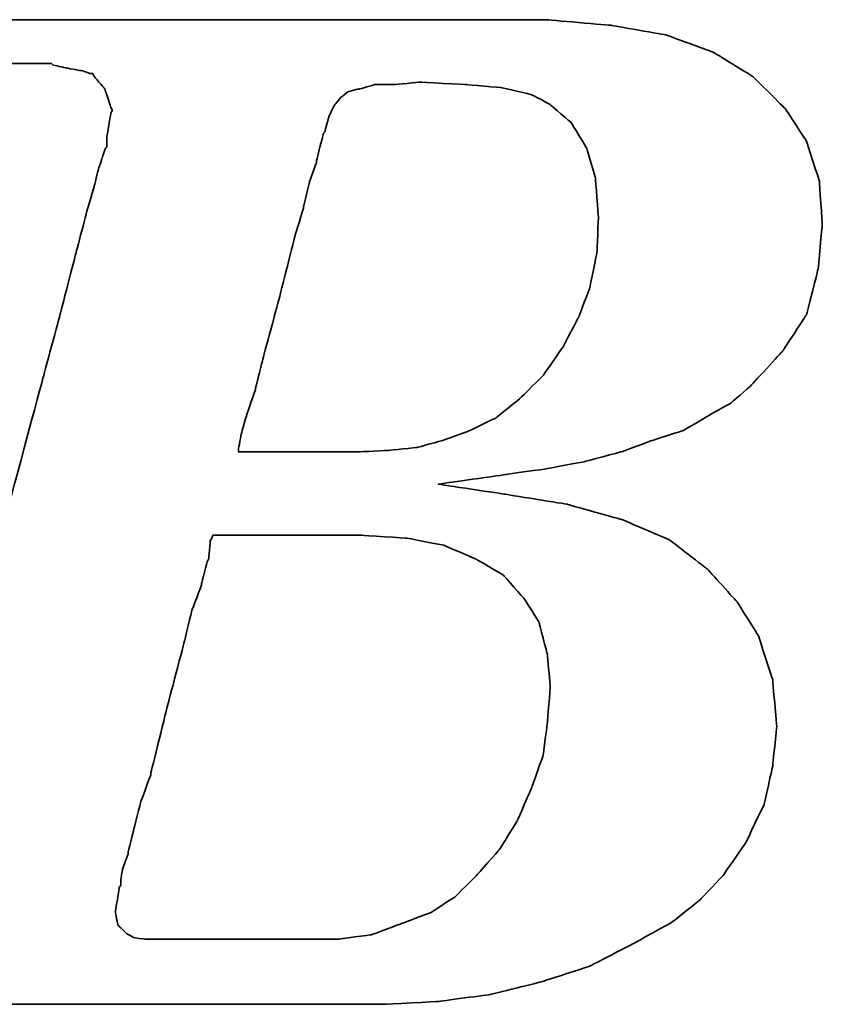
# Model space of a CAD drawing. Header units: millimetres. Extents: x -1108 to 3135, y -1596 to 860.
# Tile 200 of 256: x -781.05 to -777.25, y -582.28 to -577.61. Entities that reach past the tile are written whole.
import ezdxf

# ---------------------------------------------------------------- set-up
doc = ezdxf.new("R2010")
doc.units = ezdxf.units.MM
doc.layers.add('DIM', color=4, linetype='CONTINUOUS')
doc.layers.add('layer 1', color=7, linetype='CONTINUOUS')

# ---------------------------------------------------------------- blocks, each defined once
blk = doc.blocks.new('TBI MOTION logo(完整正式版)')
at = {"layer": 'layer 1', "color": 22, "lineweight": 35}
for points, knots in [([(-64.65375, -6.86375), (-64.65375, -6.86375), (-64.84375, -7.29625), (-64.84375, -7.29625), (-64.84375, -7.29625), (-64.84375, -7.29625), (-64.86875, -7.34375), (-64.86875, -7.34375), (-64.86875, -7.34375), (-64.86875, -7.34375), (-64.86875, -7.36875), (-64.86875, -7.36875), (-64.86875, -7.36875), (-64.86875, -7.36875), (-65.15375, -7.65375), (-65.15375, -7.65375), (-65.15375, -7.65375), (-65.15375, -7.65375), (-65.17875, -7.65375), (-65.17875, -7.65375), (-65.17875, -7.65375), (-65.17875, -7.65375), (-65.20375, -7.67875), (-65.20375, -7.67875), (-65.20375, -7.67875), (-65.20375, -7.67875), (-65.58875, -7.87125), (-65.58875, -7.87125), (-65.58875, -7.87125), (-65.58875, -7.87125), (-65.63375, -7.87125), (-65.63375, -7.87125), (-65.63375, -7.87125), (-65.63375, -7.87125), (-65.65875, -7.89375), (-65.65875, -7.89375), (-65.65875, -7.89375), (-65.65875, -7.89375), (-66.09375, -7.94375), (-66.09375, -7.94375), (-66.09375, -7.94375), (-66.09375, -7.94375), (-66.11375, -7.94375), (-66.11375, -7.94375), (-66.11375, -7.94375), (-66.11375, -7.94375), (-66.16375, -7.94375), (-66.16375, -7.94375), (-66.16375, -7.94375), (-66.16375, -7.94375), (-66.30875, -7.94375), (-66.30875, -7.94375), (-66.30875, -7.94375), (-66.30875, -7.94375), (-66.69375, -7.94375), (-66.69375, -7.94375), (-66.69375, -7.94375), (-66.69375, -7.94375), (-67.07375, -7.94375), (-67.07375, -7.94375), (-67.07375, -7.94375), (-67.07375, -7.94375), (-67.12375, -7.94375), (-67.12375, -7.94375), (-67.12375, -7.94375), (-67.12375, -7.94375), (-67.12375, -7.96625), (-67.12375, -7.96625), (-67.12375, -7.96625), (-67.12375, -7.96625), (-67.14875, -7.99125), (-67.14875, -7.99125), (-67.14875, -7.99125), (-67.14875, -7.99125), (-67.24375, -8.34875), (-67.24375, -8.34875), (-67.24375, -8.34875), (-67.24375, -8.34875), (-67.31375, -8.68625), (-67.31375, -8.68625), (-67.31375, -8.68625), (-67.31375, -8.68625), (-67.26875, -8.68625), (-67.26875, -8.68625), (-67.26875, -8.68625), (-67.26875, -8.68625), (-67.07375, -8.68625), (-67.07375, -8.68625), (-67.07375, -8.68625), (-67.07375, -8.68625), (-66.54875, -8.68625), (-66.54875, -8.68625), (-66.54875, -8.68625), (-66.54875, -8.68625), (-65.82625, -8.68625), (-65.82625, -8.68625), (-65.82625, -8.68625), (-65.82625, -8.68625), (-65.01375, -8.68625), (-65.01375, -8.68625), (-65.01375, -8.68625), (-65.01375, -8.68625), (-64.05375, -8.68625), (-64.05375, -8.68625), (-64.05375, -8.68625), (-64.05375, -8.68625), (-62.08375, -8.68625), (-62.08375, -8.68625), (-62.08375, -8.68625), (-62.08375, -8.68625), (-60.06875, -8.68625), (-60.06875, -8.68625), (-60.06875, -8.68625), (-60.06875, -8.68625), (-59.10875, -8.68625), (-59.10875, -8.68625), (-59.10875, -8.68625), (-59.10875, -8.68625), (-58.29375, -8.68625), (-58.29375, -8.68625), (-58.29375, -8.68625), (-58.29375, -8.68625), (-57.57375, -8.68625), (-57.57375, -8.68625), (-57.57375, -8.68625), (-57.57375, -8.68625), (-57.04875, -8.68625), (-57.04875, -8.68625), (-57.04875, -8.68625), (-57.04875, -8.68625), (-56.85375, -8.68625), (-56.85375, -8.68625), (-56.85375, -8.68625), (-56.85375, -8.68625), (-56.70875, -8.68625), (-56.70875, -8.68625), (-56.70875, -8.68625), (-56.70875, -8.68625), (-56.61375, -8.68625), (-56.61375, -8.68625), (-56.61375, -8.68625), (-56.61375, -8.68625), (-56.56875, -8.68625), (-56.56875, -8.68625), (-56.56875, -8.68625), (-56.56875, -8.68625), (-55.65375, -8.63875), (-55.65375, -8.63875), (-55.65375, -8.63875), (-55.65375, -8.63875), (-54.76875, -8.51875), (-54.76875, -8.51875), (-54.76875, -8.51875), (-54.76875, -8.51875), (-53.90375, -8.30375), (-53.90375, -8.30375), (-53.90375, -8.30375), (-53.90375, -8.30375), (-53.08875, -8.03875), (-53.08875, -8.03875), (-53.08875, -8.03875), (-53.08875, -8.03875), (-52.34375, -7.65375), (-52.34375, -7.65375), (-52.34375, -7.65375), (-52.34375, -7.65375), (-51.69875, -7.29625), (-51.69875, -7.29625), (-51.69875, -7.29625), (-51.69875, -7.29625), (-51.21875, -6.91125), (-51.21875, -6.91125), (-51.21875, -6.91125), (-51.21875, -6.91125), (-50.83375, -6.50375), (-50.83375, -6.50375), (-50.83375, -6.50375), (-50.83375, -6.50375), (-50.44875, -5.94875), (-50.44875, -5.94875), (-50.44875, -5.94875), (-50.44875, -5.94875), (-50.13875, -5.30375), (-50.13875, -5.30375), (-50.13875, -5.30375), (-50.13875, -5.30375), (-49.99375, -4.65375), (-49.99375, -4.65375), (-49.99375, -4.65375), (-49.99375, -4.65375), (-49.92375, -3.98375), (-49.92375, -3.98375), (-49.92375, -3.98375), (-49.92375, -3.98375), (-49.99375, -3.19374), (-49.99375, -3.19374), (-49.99375, -3.19374), (-49.99375, -3.19374), (-50.23374, -2.44874), (-50.23374, -2.44874), (-50.23374, -2.44874), (-50.23374, -2.44874), (-50.59375, -1.87374), (-50.59375, -1.87374), (-50.59375, -1.87374), (-50.59375, -1.87374), (-51.09875, -1.31874), (-51.09875, -1.31874), (-51.09875, -1.31874), (-51.09875, -1.31874), (-51.74375, -0.81875), (-51.74375, -0.81875), (-51.74375, -0.81875), (-51.74375, -0.81875), (-52.53875, -0.48125), (-52.53875, -0.48125), (-52.53875, -0.48125), (-52.53875, -0.48125), (-53.47375, -0.21875), (-53.47375, -0.21875), (-53.47375, -0.21875), (-53.47375, -0.21875), (-54.52875, -0.04874), (-54.52875, -0.04874), (-54.52875, -0.04874), (-54.52875, -0.04874), (-55.65375, 0.12125), (-55.65375, 0.12125), (-55.65375, 0.12125), (-55.65375, 0.12125), (-54.50375, 0.28624), (-54.50375, 0.28624), (-54.50375, 0.28624), (-54.50375, 0.28624), (-53.83375, 0.38124), (-53.83375, 0.38124), (-53.83375, 0.38124), (-53.83375, 0.38124), (-53.18375, 0.50125), (-53.18375, 0.50125), (-53.18375, 0.50125), (-53.18375, 0.50125), (-52.55875, 0.66874), (-52.55875, 0.66874), (-52.55875, 0.66874), (-52.55875, 0.66874), (-52.03375, 0.86124), (-52.03375, 0.86124), (-52.03375, 0.86124), (-52.03375, 0.86124), (-51.50374, 1.03124), (-51.50374, 1.03124), (-51.50374, 1.03124), (-51.50374, 1.03124), (-51.09875, 1.27125), (-51.09875, 1.27125), (-51.09875, 1.27125), (-51.09875, 1.27125), (-50.71375, 1.48624), (-50.71375, 1.48624), (-50.71375, 1.48624), (-50.71375, 1.48624), (-50.37625, 1.77625), (-50.37625, 1.77625), (-50.37625, 1.77625), (-50.37625, 1.77625), (-49.82375, 2.37625), (-49.82375, 2.37625), (-49.82375, 2.37625), (-49.82375, 2.37625), (-49.41875, 2.99625), (-49.41875, 2.99625), (-49.41875, 2.99625), (-49.41875, 2.99625), (-49.22375, 3.76625), (-49.22375, 3.76625), (-49.22375, 3.76625), (-49.22375, 3.76625), (-49.15375, 4.50874), (-49.15375, 4.50874), (-49.15375, 4.50874), (-49.15375, 4.50874), (-49.20375, 5.25125), (-49.20375, 5.25125), (-49.20375, 5.25125), (-49.20375, 5.25125), (-49.41875, 5.92625), (-49.41875, 5.92625), (-49.41875, 5.92625), (-49.41875, 5.92625), (-49.77875, 6.47625), (-49.77875, 6.47625), (-49.77875, 6.47625), (-49.77875, 6.47625), (-50.33125, 7.02624), (-50.33125, 7.02624), (-50.33125, 7.02624), (-50.33125, 7.02624), (-51.00125, 7.43625), (-51.00125, 7.43625), (-51.00125, 7.43625), (-51.00125, 7.43625), (-51.79375, 7.72625), (-51.79375, 7.72625), (-51.79375, 7.72625), (-51.79375, 7.72625), (-52.72875, 7.89124), (-52.72875, 7.89124), (-52.72875, 7.89124), (-52.72875, 7.89124), (-53.83375, 7.98625), (-53.83375, 7.98625), (-53.83375, 7.98625), (-53.83375, 7.98625), (-53.92875, 7.98625), (-53.92875, 7.98625), (-53.92875, 7.98625), (-53.92875, 7.98625), (-54.26375, 7.98625), (-54.26375, 7.98625), (-54.26375, 7.98625), (-54.26375, 7.98625), (-54.74375, 7.98625), (-54.74375, 7.98625), (-54.74375, 7.98625), (-54.74375, 7.98625), (-55.36875, 7.98625), (-55.36875, 7.98625), (-55.36875, 7.98625), (-55.36875, 7.98625), (-56.13375, 7.98625), (-56.13375, 7.98625), (-56.13375, 7.98625), (-56.13375, 7.98625), (-56.94875, 7.98625), (-56.94875, 7.98625), (-56.94875, 7.98625), (-56.94875, 7.98625), (-58.77625, 7.98625), (-58.77625, 7.98625), (-58.77625, 7.98625), (-58.77625, 7.98625), (-60.59875, 7.98625), (-60.59875, 7.98625), (-60.59875, 7.98625), (-60.59875, 7.98625), (-61.41375, 7.98625), (-61.41375, 7.98625), (-61.41375, 7.98625), (-61.41375, 7.98625), (-62.17875, 7.98625), (-62.17875, 7.98625), (-62.17875, 7.98625), (-62.17875, 7.98625), (-62.80375, 7.98625), (-62.80375, 7.98625), (-62.80375, 7.98625), (-62.80375, 7.98625), (-63.30625, 7.98625), (-63.30625, 7.98625), (-63.30625, 7.98625), (-63.30625, 7.98625), (-63.57375, 7.98625), (-63.57375, 7.98625), (-63.57375, 7.98625), (-63.57375, 7.98625), (-63.57375, 7.96375), (-63.57375, 7.96375), (-63.57375, 7.96375), (-63.57375, 7.96375), (-63.59875, 7.94125), (-63.59875, 7.94125), (-63.59875, 7.94125), (-63.59875, 7.94125), (-63.69375, 7.55625), (-63.69375, 7.55625), (-63.69375, 7.55625), (-63.69375, 7.55625), (-63.76375, 7.24624), (-63.76375, 7.24624), (-63.76375, 7.24624), (-63.76375, 7.24624), (-63.23875, 7.24624), (-63.23875, 7.24624), (-63.23875, 7.24624), (-63.23875, 7.24624), (-62.75875, 7.24624), (-62.75875, 7.24624), (-62.75875, 7.24624), (-62.75875, 7.24624), (-62.61125, 7.24624), (-62.61125, 7.24624), (-62.61125, 7.24624), (-62.61125, 7.24624), (-62.56625, 7.24624), (-62.56625, 7.24624), (-62.56625, 7.24624), (-62.56625, 7.24624), (-62.22875, 7.24624), (-62.22875, 7.24624), (-62.22875, 7.24624), (-62.22875, 7.24624), (-62.20375, 7.24624), (-62.20375, 7.24624), (-62.20375, 7.24624), (-62.20375, 7.24624), (-62.17875, 7.21875), (-62.17875, 7.21875), (-62.17875, 7.21875), (-62.17875, 7.21875), (-61.96375, 7.17125), (-61.96375, 7.17125), (-61.96375, 7.17125), (-61.96375, 7.17125), (-61.72375, 7.12624), (-61.72375, 7.12624), (-61.72375, 7.12624), (-61.72375, 7.12624), (-61.70375, 7.12624), (-61.70375, 7.12624), (-61.70375, 7.12624), (-61.70375, 7.12624), (-61.55875, 7.07624), (-61.55875, 7.07624), (-61.55875, 7.07624), (-61.55875, 7.07624), (-61.50875, 7.07624), (-61.50875, 7.07624), (-61.50875, 7.07624), (-61.50875, 7.07624), (-61.48375, 7.02624), (-61.48375, 7.02624), (-61.48375, 7.02624), (-61.48375, 7.02624), (-61.31875, 6.83375), (-61.31875, 6.83375), (-61.31875, 6.83375), (-61.31875, 6.83375), (-61.29375, 6.81125), (-61.29375, 6.81125), (-61.29375, 6.81125), (-61.29375, 6.81125), (-61.29375, 6.78625), (-61.29375, 6.78625), (-61.29375, 6.78625), (-61.29375, 6.78625), (-61.19875, 6.50124), (-61.19875, 6.50124), (-61.19875, 6.50124), (-61.19875, 6.50124), (-61.17375, 6.45124), (-61.17375, 6.45124), (-61.17375, 6.45124), (-61.17375, 6.45124), (-61.19875, 6.40625), (-61.19875, 6.40625), (-61.19875, 6.40625), (-61.19875, 6.40625), (-61.26875, 5.99624), (-61.26875, 5.99624), (-61.26875, 5.99624), (-61.26875, 5.99624), (-61.26875, 5.85125), (-61.26875, 5.85125), (-61.26875, 5.85125), (-61.26875, 5.85125), (-61.26875, 5.82625), (-61.26875, 5.82625), (-61.26875, 5.82625), (-61.26875, 5.82625), (-61.29375, 5.80625), (-61.29375, 5.80625), (-61.29375, 5.80625), (-61.29375, 5.80625), (-61.34125, 5.66125), (-61.34125, 5.66125), (-61.34125, 5.66125), (-61.34125, 5.66125), (-61.41375, 5.44625), (-61.41375, 5.44625), (-61.41375, 5.44625), (-61.41375, 5.44625), (-61.48375, 5.15625), (-61.48375, 5.15625), (-61.48375, 5.15625), (-61.48375, 5.15625), (-61.58375, 4.82124), (-61.58375, 4.82124), (-61.58375, 4.82124), (-61.58375, 4.82124), (-61.79875, 4.00375), (-61.79875, 4.00375), (-61.79875, 4.00375), (-61.79875, 4.00375), (-62.05875, 2.99625), (-62.05875, 2.99625), (-62.05875, 2.99625), (-62.05875, 2.99625), (-62.34875, 1.91625), (-62.34875, 1.91625), (-62.34875, 1.91625), (-62.34875, 1.91625), (-62.97375, -0.41124), (-62.97375, -0.41124), (-62.97375, -0.41124), (-62.97375, -0.41124), (-63.59875, -2.75875), (-63.59875, -2.75875), (-63.59875, -2.75875), (-63.59875, -2.75875), (-63.88375, -3.86374), (-63.88375, -3.86374), (-63.88375, -3.86374), (-63.88375, -3.86374), (-64.14875, -4.82374), (-64.14875, -4.82374), (-64.14875, -4.82374), (-64.14875, -4.82374), (-64.36375, -5.64125), (-64.36375, -5.64125), (-64.36375, -5.64125), (-64.36375, -5.64125), (-64.43625, -5.97625), (-64.43625, -5.97625), (-64.43625, -5.97625), (-64.43625, -5.97625), (-64.50875, -6.28625), (-64.50875, -6.28625), (-64.50875, -6.28625), (-64.50875, -6.28625), (-64.50875, -6.30875), (-64.50875, -6.30875), (-64.50875, -6.30875), (-64.50875, -6.30875), (-64.57875, -6.50375), (-64.57875, -6.50375), (-64.57875, -6.50375), (-64.57875, -6.50375), (-64.62875, -6.69625), (-64.62875, -6.69625), (-64.62875, -6.69625), (-64.62875, -6.69625), (-64.62875, -6.76875), (-64.62875, -6.76875), (-64.62875, -6.76875), (-64.62875, -6.76875), (-64.62875, -6.81375), (-64.62875, -6.81375), (-64.62875, -6.81375), (-64.62875, -6.81375), (-64.62875, -6.83875), (-64.62875, -6.83875), (-64.62875, -6.83875), (-64.62875, -6.83875), (-64.65375, -6.86375), (-64.65375, -6.86375)], [0, 0, 0, 0, 0.00719424, 0.00719424, 0.00719424, 0.00719425, 0.01438849, 0.01438849, 0.01438849, 0.0143885, 0.02158273, 0.02158273, 0.02158273, 0.02158274, 0.02877698, 0.02877698, 0.02877698, 0.02877699, 0.03597122, 0.03597122, 0.03597122, 0.03597123, 0.04316547, 0.04316547, 0.04316547, 0.04316548, 0.05035971, 0.05035971, 0.05035971, 0.05035972, 0.05755396, 0.05755396, 0.05755396, 0.05755397, 0.0647482, 0.0647482, 0.0647482, 0.06474821, 0.07194245, 0.07194245, 0.07194245, 0.07194246, 0.07913669, 0.07913669, 0.07913669, 0.0791367, 0.08633094, 0.08633094, 0.08633094, 0.08633095, 0.09352518, 0.09352518, 0.09352518, 0.09352519, 0.10071942, 0.10071942, 0.10071942, 0.10071943, 0.10791367, 0.10791367, 0.10791367, 0.10791368, 0.11510791, 0.11510791, 0.11510791, 0.11510792, 0.12230216, 0.12230216, 0.12230216, 0.12230217, 0.1294964, 0.1294964, 0.1294964, 0.12949641, 0.13669065, 0.13669065, 0.13669065, 0.13669066, 0.14388489, 0.14388489, 0.14388489, 0.1438849, 0.15107914, 0.15107914, 0.15107914, 0.15107915, 0.15827338, 0.15827338, 0.15827338, 0.15827339, 0.16546763, 0.16546763, 0.16546763, 0.16546764, 0.17266187, 0.17266187, 0.17266187, 0.17266188, 0.17985612, 0.17985612, 0.17985612, 0.17985613, 0.18705036, 0.18705036, 0.18705036, 0.18705037, 0.1942446, 0.1942446, 0.1942446, 0.19424461, 0.20143885, 0.20143885, 0.20143885, 0.20143886, 0.20863309, 0.20863309, 0.20863309, 0.2086331, 0.21582734, 0.21582734, 0.21582734, 0.21582735, 0.22302158, 0.22302158, 0.22302158, 0.22302159, 0.23021583, 0.23021583, 0.23021583, 0.23021584, 0.23741007, 0.23741007, 0.23741007, 0.23741008, 0.24460432, 0.24460432, 0.24460432, 0.24460433, 0.25179856, 0.25179856, 0.25179856, 0.25179857, 0.25899281, 0.25899281, 0.25899281, 0.25899282, 0.26618705, 0.26618705, 0.26618705, 0.26618706, 0.27338129, 0.27338129, 0.27338129, 0.2733813, 0.28057554, 0.28057554, 0.28057554, 0.28057555, 0.28776978, 0.28776978, 0.28776978, 0.28776979, 0.29496403, 0.29496403, 0.29496403, 0.29496404, 0.30215827, 0.30215827, 0.30215827, 0.30215828, 0.30935252, 0.30935252, 0.30935252, 0.30935253, 0.31654676, 0.31654676, 0.31654676, 0.31654677, 0.32374101, 0.32374101, 0.32374101, 0.32374102, 0.33093525, 0.33093525, 0.33093525, 0.33093526, 0.3381295, 0.3381295, 0.3381295, 0.33812951, 0.34532374, 0.34532374, 0.34532374, 0.34532375, 0.35251799, 0.35251799, 0.35251799, 0.352518, 0.35971223, 0.35971223, 0.35971223, 0.35971224, 0.36690647, 0.36690647, 0.36690647, 0.36690648, 0.37410072, 0.37410072, 0.37410072, 0.37410073, 0.38129496, 0.38129496, 0.38129496, 0.38129497, 0.38848921, 0.38848921, 0.38848921, 0.38848922, 0.39568345, 0.39568345, 0.39568345, 0.39568346, 0.4028777, 0.4028777, 0.4028777, 0.40287771, 0.41007194, 0.41007194, 0.41007194, 0.41007195, 0.41726619, 0.41726619, 0.41726619, 0.4172662, 0.42446043, 0.42446043, 0.42446043, 0.42446044, 0.43165468, 0.43165468, 0.43165468, 0.43165469, 0.43884892, 0.43884892, 0.43884892, 0.43884893, 0.44604317, 0.44604317, 0.44604317, 0.44604318, 0.45323741, 0.45323741, 0.45323741, 0.45323742, 0.46043165, 0.46043165, 0.46043165, 0.46043166, 0.4676259, 0.4676259, 0.4676259, 0.46762591, 0.47482014, 0.47482014, 0.47482014, 0.47482015, 0.48201439, 0.48201439, 0.48201439, 0.4820144, 0.48920863, 0.48920863, 0.48920863, 0.48920864, 0.49640288, 0.49640288, 0.49640288, 0.49640289, 0.50359712, 0.50359712, 0.50359712, 0.50359713, 0.51079137, 0.51079137, 0.51079137, 0.51079138, 0.51798561, 0.51798561, 0.51798561, 0.51798562, 0.52517986, 0.52517986, 0.52517986, 0.52517987, 0.5323741, 0.5323741, 0.5323741, 0.53237411, 0.53956835, 0.53956835, 0.53956835, 0.53956836, 0.54676259, 0.54676259, 0.54676259, 0.5467626, 0.55395683, 0.55395683, 0.55395683, 0.55395684, 0.56115108, 0.56115108, 0.56115108, 0.56115109, 0.56834532, 0.56834532, 0.56834532, 0.56834533, 0.57553957, 0.57553957, 0.57553957, 0.57553958, 0.58273381, 0.58273381, 0.58273381, 0.58273382, 0.58992806, 0.58992806, 0.58992806, 0.58992807, 0.5971223, 0.5971223, 0.5971223, 0.59712231, 0.60431655, 0.60431655, 0.60431655, 0.60431656, 0.61151079, 0.61151079, 0.61151079, 0.6115108, 0.61870504, 0.61870504, 0.61870504, 0.61870505, 0.62589928, 0.62589928, 0.62589928, 0.62589929, 0.63309353, 0.63309353, 0.63309353, 0.63309354, 0.64028777, 0.64028777, 0.64028777, 0.64028778, 0.64748201, 0.64748201, 0.64748201, 0.64748202, 0.65467626, 0.65467626, 0.65467626, 0.65467627, 0.6618705, 0.6618705, 0.6618705, 0.66187051, 0.66906475, 0.66906475, 0.66906475, 0.66906476, 0.67625899, 0.67625899, 0.67625899, 0.676259, 0.68345324, 0.68345324, 0.68345324, 0.68345325, 0.69064748, 0.69064748, 0.69064748, 0.69064749, 0.69784173, 0.69784173, 0.69784173, 0.69784174, 0.70503597, 0.70503597, 0.70503597, 0.70503598, 0.71223022, 0.71223022, 0.71223022, 0.71223023, 0.71942446, 0.71942446, 0.71942446, 0.71942447, 0.72661871, 0.72661871, 0.72661871, 0.72661872, 0.73381295, 0.73381295, 0.73381295, 0.73381296, 0.74100719, 0.74100719, 0.74100719, 0.7410072, 0.74820144, 0.74820144, 0.74820144, 0.74820145, 0.75539568, 0.75539568, 0.75539568, 0.75539569, 0.76258993, 0.76258993, 0.76258993, 0.76258994, 0.76978417, 0.76978417, 0.76978417, 0.76978418, 0.77697842, 0.77697842, 0.77697842, 0.77697843, 0.78417266, 0.78417266, 0.78417266, 0.78417267, 0.79136691, 0.79136691, 0.79136691, 0.79136692, 0.79856115, 0.79856115, 0.79856115, 0.79856116, 0.8057554, 0.8057554, 0.8057554, 0.80575541, 0.81294964, 0.81294964, 0.81294964, 0.81294965, 0.82014388, 0.82014388, 0.82014388, 0.82014389, 0.82733813, 0.82733813, 0.82733813, 0.82733814, 0.83453237, 0.83453237, 0.83453237, 0.83453238, 0.84172662, 0.84172662, 0.84172662, 0.84172663, 0.84892086, 0.84892086, 0.84892086, 0.84892087, 0.85611511, 0.85611511, 0.85611511, 0.85611512, 0.86330935, 0.86330935, 0.86330935, 0.86330936, 0.8705036, 0.8705036, 0.8705036, 0.87050361, 0.87769784, 0.87769784, 0.87769784, 0.87769785, 0.88489209, 0.88489209, 0.88489209, 0.8848921, 0.89208633, 0.89208633, 0.89208633, 0.89208634, 0.89928058, 0.89928058, 0.89928058, 0.89928059, 0.90647482, 0.90647482, 0.90647482, 0.90647483, 0.91366906, 0.91366906, 0.91366906, 0.91366907, 0.92086331, 0.92086331, 0.92086331, 0.92086332, 0.92805755, 0.92805755, 0.92805755, 0.92805756, 0.9352518, 0.9352518, 0.9352518, 0.93525181, 0.94244604, 0.94244604, 0.94244604, 0.94244605, 0.94964029, 0.94964029, 0.94964029, 0.9496403, 0.95683453, 0.95683453, 0.95683453, 0.95683454, 0.96402878, 0.96402878, 0.96402878, 0.96402879, 0.97122302, 0.97122302, 0.97122302, 0.97122303, 0.97841727, 0.97841727, 0.97841727, 0.97841728, 0.98561151, 0.98561151, 0.98561151, 0.98561152, 0.99280576, 0.99280576, 0.99280576, 0.99280577, 1, 1, 1, 1]), ([(-57.50375, 6.35625), (-57.50375, 6.35625), (-57.57375, 6.11625), (-57.57375, 6.11625), (-57.57375, 6.11625), (-57.57375, 6.11625), (-57.57375, 6.09125), (-57.57375, 6.09125), (-57.57375, 6.09125), (-57.57375, 6.09125), (-57.59875, 6.06625), (-57.59875, 6.06625), (-57.59875, 6.06625), (-57.59875, 6.06625), (-57.64875, 5.87625), (-57.64875, 5.87625), (-57.64875, 5.87625), (-57.64875, 5.87625), (-57.71875, 5.58875), (-57.71875, 5.58875), (-57.71875, 5.58875), (-57.71875, 5.58875), (-57.71875, 5.56625), (-57.71875, 5.56625), (-57.71875, 5.56625), (-57.71875, 5.56625), (-57.83875, 5.23125), (-57.83875, 5.23125), (-57.83875, 5.23125), (-57.83875, 5.23125), (-57.93625, 4.82124), (-57.93625, 4.82124), (-57.93625, 4.82124), (-57.93625, 4.82124), (-57.93625, 4.79624), (-57.93625, 4.79624), (-57.93625, 4.79624), (-57.93625, 4.79624), (-58.07875, 4.34125), (-58.07875, 4.34125), (-58.07875, 4.34125), (-58.07875, 4.34125), (-58.34375, 3.28625), (-58.34375, 3.28625), (-58.34375, 3.28625), (-58.34375, 3.28625), (-58.62875, 2.23124), (-58.62875, 2.23124), (-58.62875, 2.23124), (-58.62875, 2.23124), (-58.74875, 1.75125), (-58.74875, 1.75125), (-58.74875, 1.75125), (-58.74875, 1.75125), (-58.74875, 1.72625), (-58.74875, 1.72625), (-58.74875, 1.72625), (-58.74875, 1.72625), (-58.89375, 1.31625), (-58.89375, 1.31625), (-58.89375, 1.31625), (-58.89375, 1.31625), (-58.98875, 0.98124), (-58.98875, 0.98124), (-58.98875, 0.98124), (-58.98875, 0.98124), (-59.03875, 0.71625), (-59.03875, 0.71625), (-59.03875, 0.71625), (-59.03875, 0.71625), (-59.03875, 0.66874), (-59.03875, 0.66874), (-59.03875, 0.66874), (-59.03875, 0.66874), (-58.91875, 0.66874), (-58.91875, 0.66874), (-58.91875, 0.66874), (-58.91875, 0.66874), (-58.53375, 0.66874), (-58.53375, 0.66874), (-58.53375, 0.66874), (-58.53375, 0.66874), (-58.10375, 0.66874), (-58.10375, 0.66874), (-58.10375, 0.66874), (-58.10375, 0.66874), (-57.66875, 0.66874), (-57.66875, 0.66874), (-57.66875, 0.66874), (-57.66875, 0.66874), (-57.33375, 0.66874), (-57.33375, 0.66874), (-57.33375, 0.66874), (-57.33375, 0.66874), (-57.09375, 0.66874), (-57.09375, 0.66874), (-57.09375, 0.66874), (-57.09375, 0.66874), (-56.99875, 0.66874), (-56.99875, 0.66874), (-56.99875, 0.66874), (-56.99875, 0.66874), (-56.49375, 0.69374), (-56.49375, 0.69374), (-56.49375, 0.69374), (-56.49375, 0.69374), (-56.01375, 0.74374), (-56.01375, 0.74374), (-56.01375, 0.74374), (-56.01375, 0.74374), (-55.58375, 0.86124), (-55.58375, 0.86124), (-55.58375, 0.86124), (-55.58375, 0.86124), (-55.17375, 1.00624), (-55.17375, 1.00624), (-55.17375, 1.00624), (-55.17375, 1.00624), (-54.67375, 1.24625), (-54.67375, 1.24625), (-54.67375, 1.24625), (-54.67375, 1.24625), (-54.26375, 1.58124), (-54.26375, 1.58124), (-54.26375, 1.58124), (-54.26375, 1.58124), (-53.87875, 1.96374), (-53.87875, 1.96374), (-53.87875, 1.96374), (-53.87875, 1.96374), (-53.54375, 2.44625), (-53.54375, 2.44625), (-53.54375, 2.44625), (-53.54375, 2.44625), (-53.27875, 2.95125), (-53.27875, 2.95125), (-53.27875, 2.95125), (-53.27875, 2.95125), (-53.08875, 3.45124), (-53.08875, 3.45124), (-53.08875, 3.45124), (-53.08875, 3.45124), (-52.96875, 4.05124), (-52.96875, 4.05124), (-52.96875, 4.05124), (-52.96875, 4.05124), (-52.94375, 4.65125), (-52.94375, 4.65125), (-52.94375, 4.65125), (-52.94375, 4.65125), (-52.99375, 5.30125), (-52.99375, 5.30125), (-52.99375, 5.30125), (-52.99375, 5.30125), (-53.13875, 5.80625), (-53.13875, 5.80625), (-53.13875, 5.80625), (-53.13875, 5.80625), (-53.39875, 6.23625), (-53.39875, 6.23625), (-53.39875, 6.23625), (-53.39875, 6.23625), (-53.75875, 6.54875), (-53.75875, 6.54875), (-53.75875, 6.54875), (-53.75875, 6.54875), (-54.07375, 6.71625), (-54.07375, 6.71625), (-54.07375, 6.71625), (-54.07375, 6.71625), (-54.57375, 6.83375), (-54.57375, 6.83375), (-54.57375, 6.83375), (-54.57375, 6.83375), (-55.17375, 6.88625), (-55.17375, 6.88625), (-55.17375, 6.88625), (-55.17375, 6.88625), (-55.96875, 6.93125), (-55.96875, 6.93125), (-55.96875, 6.93125), (-55.96875, 6.93125), (-56.39875, 6.88625), (-56.39875, 6.88625), (-56.39875, 6.88625), (-56.39875, 6.88625), (-56.42125, 6.88625), (-56.42125, 6.88625), (-56.42125, 6.88625), (-56.42125, 6.88625), (-56.73375, 6.88625), (-56.73375, 6.88625), (-56.73375, 6.88625), (-56.73375, 6.88625), (-56.99875, 6.81125), (-56.99875, 6.81125), (-56.99875, 6.81125), (-56.99875, 6.81125), (-57.02375, 6.81125), (-57.02375, 6.81125), (-57.02375, 6.81125), (-57.02375, 6.81125), (-57.18875, 6.76625), (-57.18875, 6.76625), (-57.18875, 6.76625), (-57.18875, 6.76625), (-57.30875, 6.66625), (-57.30875, 6.66625), (-57.30875, 6.66625), (-57.30875, 6.66625), (-57.40875, 6.54875), (-57.40875, 6.54875), (-57.40875, 6.54875), (-57.40875, 6.54875), (-57.50375, 6.35625), (-57.50375, 6.35625)], [0, 0, 0, 0, 0.01851852, 0.01851852, 0.01851852, 0.01851853, 0.03703704, 0.03703704, 0.03703704, 0.03703705, 0.05555556, 0.05555556, 0.05555556, 0.05555557, 0.07407407, 0.07407407, 0.07407407, 0.07407408, 0.09259259, 0.09259259, 0.09259259, 0.0925926, 0.11111111, 0.11111111, 0.11111111, 0.11111112, 0.12962963, 0.12962963, 0.12962963, 0.12962964, 0.14814815, 0.14814815, 0.14814815, 0.14814816, 0.16666667, 0.16666667, 0.16666667, 0.16666668, 0.18518519, 0.18518519, 0.18518519, 0.1851852, 0.2037037, 0.2037037, 0.2037037, 0.20370371, 0.22222222, 0.22222222, 0.22222222, 0.22222223, 0.24074074, 0.24074074, 0.24074074, 0.24074075, 0.25925926, 0.25925926, 0.25925926, 0.25925927, 0.27777778, 0.27777778, 0.27777778, 0.27777779, 0.2962963, 0.2962963, 0.2962963, 0.29629631, 0.31481481, 0.31481481, 0.31481481, 0.31481482, 0.33333333, 0.33333333, 0.33333333, 0.33333334, 0.35185185, 0.35185185, 0.35185185, 0.35185186, 0.37037037, 0.37037037, 0.37037037, 0.37037038, 0.38888889, 0.38888889, 0.38888889, 0.3888889, 0.40740741, 0.40740741, 0.40740741, 0.40740742, 0.42592593, 0.42592593, 0.42592593, 0.42592594, 0.44444444, 0.44444444, 0.44444444, 0.44444445, 0.46296296, 0.46296296, 0.46296296, 0.46296297, 0.48148148, 0.48148148, 0.48148148, 0.48148149, 0.5, 0.5, 0.5, 0.50000001, 0.51851852, 0.51851852, 0.51851852, 0.51851853, 0.53703704, 0.53703704, 0.53703704, 0.53703705, 0.55555556, 0.55555556, 0.55555556, 0.55555557, 0.57407407, 0.57407407, 0.57407407, 0.57407408, 0.59259259, 0.59259259, 0.59259259, 0.5925926, 0.61111111, 0.61111111, 0.61111111, 0.61111112, 0.62962963, 0.62962963, 0.62962963, 0.62962964, 0.64814815, 0.64814815, 0.64814815, 0.64814816, 0.66666667, 0.66666667, 0.66666667, 0.66666668, 0.68518519, 0.68518519, 0.68518519, 0.6851852, 0.7037037, 0.7037037, 0.7037037, 0.70370371, 0.72222222, 0.72222222, 0.72222222, 0.72222223, 0.74074074, 0.74074074, 0.74074074, 0.74074075, 0.75925926, 0.75925926, 0.75925926, 0.75925927, 0.77777778, 0.77777778, 0.77777778, 0.77777779, 0.7962963, 0.7962963, 0.7962963, 0.79629631, 0.81481481, 0.81481481, 0.81481481, 0.81481482, 0.83333333, 0.83333333, 0.83333333, 0.83333334, 0.85185185, 0.85185185, 0.85185185, 0.85185186, 0.87037037, 0.87037037, 0.87037037, 0.87037038, 0.88888889, 0.88888889, 0.88888889, 0.8888889, 0.90740741, 0.90740741, 0.90740741, 0.90740742, 0.92592593, 0.92592593, 0.92592593, 0.92592594, 0.94444444, 0.94444444, 0.94444444, 0.94444445, 0.96296296, 0.96296296, 0.96296296, 0.96296297, 0.98148148, 0.98148148, 0.98148148, 0.98148149, 1, 1, 1, 1]), ([(-61.03125, -6.57375), (-61.03125, -6.57375), (-61.03125, -6.67125), (-61.03125, -6.67125), (-61.03125, -6.67125), (-61.03125, -6.67125), (-61.05375, -6.69625), (-61.05375, -6.69625), (-61.05375, -6.69625), (-61.05375, -6.69625), (-61.12375, -7.12875), (-61.12375, -7.12875), (-61.12375, -7.12875), (-61.12375, -7.12875), (-61.07875, -7.34375), (-61.07875, -7.34375), (-61.07875, -7.34375), (-61.07875, -7.34375), (-60.93375, -7.48875), (-60.93375, -7.48875), (-60.93375, -7.48875), (-60.93375, -7.48875), (-60.81375, -7.55625), (-60.81375, -7.55625), (-60.81375, -7.55625), (-60.81375, -7.55625), (-60.62375, -7.58375), (-60.62375, -7.58375), (-60.62375, -7.58375), (-60.62375, -7.58375), (-60.30875, -7.58375), (-60.30875, -7.58375), (-60.30875, -7.58375), (-60.30875, -7.58375), (-59.97375, -7.58375), (-59.97375, -7.58375), (-59.97375, -7.58375), (-59.97375, -7.58375), (-59.87875, -7.58375), (-59.87875, -7.58375), (-59.87875, -7.58375), (-59.87875, -7.58375), (-59.63625, -7.58375), (-59.63625, -7.58375), (-59.63625, -7.58375), (-59.63625, -7.58375), (-58.96875, -7.58375), (-58.96875, -7.58375), (-58.96875, -7.58375), (-58.96875, -7.58375), (-58.29375, -7.58375), (-58.29375, -7.58375), (-58.29375, -7.58375), (-58.29375, -7.58375), (-58.05375, -7.58375), (-58.05375, -7.58375), (-58.05375, -7.58375), (-58.05375, -7.58375), (-57.98375, -7.58375), (-57.98375, -7.58375), (-57.98375, -7.58375), (-57.98375, -7.58375), (-57.35875, -7.58375), (-57.35875, -7.58375), (-57.35875, -7.58375), (-57.35875, -7.58375), (-56.78375, -7.50875), (-56.78375, -7.50875), (-56.78375, -7.50875), (-56.78375, -7.50875), (-56.27875, -7.31875), (-56.27875, -7.31875), (-56.27875, -7.31875), (-56.27875, -7.31875), (-55.77375, -7.12875), (-55.77375, -7.12875), (-55.77375, -7.12875), (-55.77375, -7.12875), (-55.36875, -6.86375), (-55.36875, -6.86375), (-55.36875, -6.86375), (-55.36875, -6.86375), (-55.00875, -6.50375), (-55.00875, -6.50375), (-55.00875, -6.50375), (-55.00875, -6.50375), (-54.62375, -6.06875), (-54.62375, -6.06875), (-54.62375, -6.06875), (-54.62375, -6.06875), (-54.31375, -5.56875), (-54.31375, -5.56875), (-54.31375, -5.56875), (-54.31375, -5.56875), (-54.07375, -5.01625), (-54.07375, -5.01625), (-54.07375, -5.01625), (-54.07375, -5.01625), (-53.87875, -4.46374), (-53.87875, -4.46374), (-53.87875, -4.46374), (-53.87875, -4.46374), (-53.80875, -3.91375), (-53.80875, -3.91375), (-53.80875, -3.91375), (-53.80875, -3.91375), (-53.75875, -3.31375), (-53.75875, -3.31375), (-53.75875, -3.31375), (-53.75875, -3.31375), (-53.80875, -2.75875), (-53.80875, -2.75875), (-53.80875, -2.75875), (-53.80875, -2.75875), (-53.95375, -2.20875), (-53.95375, -2.20875), (-53.95375, -2.20875), (-53.95375, -2.20875), (-54.19375, -1.82625), (-54.19375, -1.82625), (-54.19375, -1.82625), (-54.19375, -1.82625), (-54.55375, -1.41875), (-54.55375, -1.41875), (-54.55375, -1.41875), (-54.55375, -1.41875), (-55.00875, -1.15125), (-55.00875, -1.15125), (-55.00875, -1.15125), (-55.00875, -1.15125), (-55.56125, -0.91375), (-55.56125, -0.91375), (-55.56125, -0.91375), (-55.56125, -0.91375), (-56.18125, -0.79375), (-56.18125, -0.79375), (-56.18125, -0.79375), (-56.18125, -0.79375), (-56.94875, -0.74374), (-56.94875, -0.74374), (-56.94875, -0.74374), (-56.94875, -0.74374), (-56.99875, -0.74374), (-56.99875, -0.74374), (-56.99875, -0.74374), (-56.99875, -0.74374), (-57.09375, -0.74374), (-57.09375, -0.74374), (-57.09375, -0.74374), (-57.09375, -0.74374), (-57.38375, -0.74374), (-57.38375, -0.74374), (-57.38375, -0.74374), (-57.38375, -0.74374), (-57.76875, -0.74374), (-57.76875, -0.74374), (-57.76875, -0.74374), (-57.76875, -0.74374), (-58.24625, -0.74374), (-58.24625, -0.74374), (-58.24625, -0.74374), (-58.24625, -0.74374), (-58.72875, -0.74374), (-58.72875, -0.74374), (-58.72875, -0.74374), (-58.72875, -0.74374), (-59.20875, -0.74374), (-59.20875, -0.74374), (-59.20875, -0.74374), (-59.20875, -0.74374), (-59.46875, -0.74374), (-59.46875, -0.74374), (-59.46875, -0.74374), (-59.46875, -0.74374), (-59.51625, -0.83875), (-59.51625, -0.83875), (-59.51625, -0.83875), (-59.51625, -0.83875), (-59.54375, -1.15125), (-59.54375, -1.15125), (-59.54375, -1.15125), (-59.54375, -1.15125), (-59.56375, -1.17874), (-59.56375, -1.17874), (-59.56375, -1.17874), (-59.56375, -1.17874), (-59.66375, -1.55875), (-59.66375, -1.55875), (-59.66375, -1.55875), (-59.66375, -1.55875), (-59.66375, -1.58375), (-59.66375, -1.58375), (-59.66375, -1.58375), (-59.66375, -1.58375), (-59.82875, -2.01874), (-59.82875, -2.01874), (-59.82875, -2.01874), (-59.82875, -2.01874), (-59.94875, -2.52125), (-59.94875, -2.52125), (-59.94875, -2.52125), (-59.94875, -2.52125), (-60.23875, -3.62375), (-60.23875, -3.62375), (-60.23875, -3.62375), (-60.23875, -3.62375), (-60.52375, -4.77624), (-60.52375, -4.77624), (-60.52375, -4.77624), (-60.52375, -4.77624), (-60.52375, -4.79874), (-60.52375, -4.79874), (-60.52375, -4.79874), (-60.52375, -4.79874), (-60.69125, -5.25375), (-60.69125, -5.25375), (-60.69125, -5.25375), (-60.69125, -5.25375), (-60.81375, -5.73625), (-60.81375, -5.73625), (-60.81375, -5.73625), (-60.81375, -5.73625), (-60.90875, -6.11875), (-60.90875, -6.11875), (-60.90875, -6.11875), (-60.90875, -6.11875), (-60.90875, -6.14375), (-60.90875, -6.14375), (-60.90875, -6.14375), (-60.90875, -6.14375), (-61.00375, -6.40875), (-61.00375, -6.40875), (-61.00375, -6.40875), (-61.00375, -6.40875), (-61.03125, -6.57375), (-61.03125, -6.57375)], [0, 0, 0, 0, 0.01694915, 0.01694915, 0.01694915, 0.01694916, 0.03389831, 0.03389831, 0.03389831, 0.03389832, 0.05084746, 0.05084746, 0.05084746, 0.05084747, 0.06779661, 0.06779661, 0.06779661, 0.06779662, 0.08474576, 0.08474576, 0.08474576, 0.08474577, 0.10169492, 0.10169492, 0.10169492, 0.10169493, 0.11864407, 0.11864407, 0.11864407, 0.11864408, 0.13559322, 0.13559322, 0.13559322, 0.13559323, 0.15254237, 0.15254237, 0.15254237, 0.15254238, 0.16949153, 0.16949153, 0.16949153, 0.16949154, 0.18644068, 0.18644068, 0.18644068, 0.18644069, 0.20338983, 0.20338983, 0.20338983, 0.20338984, 0.22033898, 0.22033898, 0.22033898, 0.22033899, 0.23728814, 0.23728814, 0.23728814, 0.23728815, 0.25423729, 0.25423729, 0.25423729, 0.2542373, 0.27118644, 0.27118644, 0.27118644, 0.27118645, 0.28813559, 0.28813559, 0.28813559, 0.2881356, 0.30508475, 0.30508475, 0.30508475, 0.30508476, 0.3220339, 0.3220339, 0.3220339, 0.32203391, 0.33898305, 0.33898305, 0.33898305, 0.33898306, 0.3559322, 0.3559322, 0.3559322, 0.35593221, 0.37288136, 0.37288136, 0.37288136, 0.37288137, 0.38983051, 0.38983051, 0.38983051, 0.38983052, 0.40677966, 0.40677966, 0.40677966, 0.40677967, 0.42372881, 0.42372881, 0.42372881, 0.42372882, 0.44067797, 0.44067797, 0.44067797, 0.44067798, 0.45762712, 0.45762712, 0.45762712, 0.45762713, 0.47457627, 0.47457627, 0.47457627, 0.47457628, 0.49152542, 0.49152542, 0.49152542, 0.49152543, 0.50847458, 0.50847458, 0.50847458, 0.50847459, 0.52542373, 0.52542373, 0.52542373, 0.52542374, 0.54237288, 0.54237288, 0.54237288, 0.54237289, 0.55932203, 0.55932203, 0.55932203, 0.55932204, 0.57627119, 0.57627119, 0.57627119, 0.5762712, 0.59322034, 0.59322034, 0.59322034, 0.59322035, 0.61016949, 0.61016949, 0.61016949, 0.6101695, 0.62711864, 0.62711864, 0.62711864, 0.62711865, 0.6440678, 0.6440678, 0.6440678, 0.64406781, 0.66101695, 0.66101695, 0.66101695, 0.66101696, 0.6779661, 0.6779661, 0.6779661, 0.67796611, 0.69491525, 0.69491525, 0.69491525, 0.69491526, 0.71186441, 0.71186441, 0.71186441, 0.71186442, 0.72881356, 0.72881356, 0.72881356, 0.72881357, 0.74576271, 0.74576271, 0.74576271, 0.74576272, 0.76271186, 0.76271186, 0.76271186, 0.76271187, 0.77966102, 0.77966102, 0.77966102, 0.77966103, 0.79661017, 0.79661017, 0.79661017, 0.79661018, 0.81355932, 0.81355932, 0.81355932, 0.81355933, 0.83050847, 0.83050847, 0.83050847, 0.83050848, 0.84745763, 0.84745763, 0.84745763, 0.84745764, 0.86440678, 0.86440678, 0.86440678, 0.86440679, 0.88135593, 0.88135593, 0.88135593, 0.88135594, 0.89830508, 0.89830508, 0.89830508, 0.89830509, 0.91525424, 0.91525424, 0.91525424, 0.91525425, 0.93220339, 0.93220339, 0.93220339, 0.9322034, 0.94915254, 0.94915254, 0.94915254, 0.94915255, 0.96610169, 0.96610169, 0.96610169, 0.9661017, 0.98305085, 0.98305085, 0.98305085, 0.98305086, 1, 1, 1, 1])]:
    blk.add_open_spline(points, degree=3, knots=knots, dxfattribs=at)

msp = doc.modelspace()

# ---------------------------------------------------------------- block references
at = {"layer": 'DIM', "color": 7, "xscale": 0.2802190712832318, "yscale": 0.2802190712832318, "zscale": 0.2802190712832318}
msp.add_blockref('TBI MOTION logo(完整正式版)', (-763.4724, -579.8495), dxfattribs=at)

doc.saveas('drawing.dxf')
